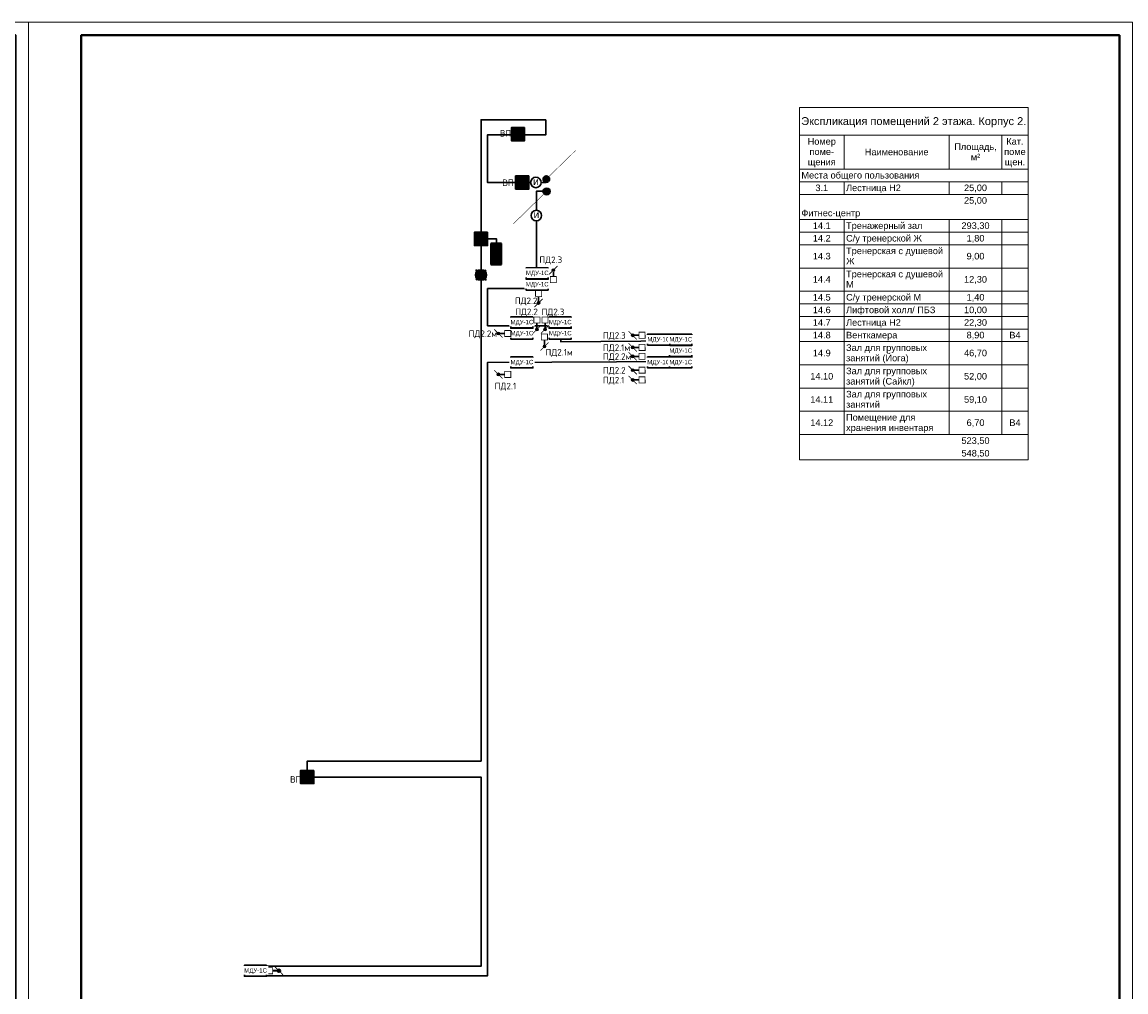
# Model space of a CAD drawing. Header units: millimetres. Extents: x 105028 to 874735, y -568483 to 191941.
# Tile 66 of 135: x 328485 to 370485, y 100853 to 137734. Entities that reach past the tile are written whole.
import ezdxf

# ---------------------------------------------------------------- set-up
doc = ezdxf.new("R2010")
doc.units = ezdxf.units.MM
doc.set_wipeout_variables(frame=1)
for name, color, linetype, lineweight in [('#СПА_КЛ_АЛС', 1, 'Continuous', 30), ('#СПА_КЛ_ИОС', 160, 'Continuous', 30), ('#СПА_ОБ_Смежное', 255, 'Continuous', 30), ('_АПС_Оборудование', 1, 'Continuous', 30), ('A-010-M_LINE-T', 7, 'Continuous', 18), ('Z-000-P_SCHED', 7, 'Continuous', 20), ('Воздуховоды', 7, 'Continuous', 18), ('ОС', 5, 'Continuous', 25), ('СС-011-ПОЖ-СИГНАЛИЗАЦИЯ', 1, 'Continuous', 30), ('УГО АПС и АПЗ$0$_АПС_Оборудование', 1, 'Continuous', 30), ('УГО АПС и АПЗ$0$СС-011-ПОЖ-СИГНАЛИЗАЦИЯ', 1, 'Continuous', 30)]:
    doc.layers.add(name, color=color, linetype=linetype, lineweight=lineweight)
for name, color, linetype in [('АПС', 5, 'Continuous'), ('ССПС', 5, 'Continuous'), ('формат', 250, 'Continuous')]:
    doc.layers.add(name, color=color, linetype=linetype)
doc.layers.add('УГО АПС и АПЗ$0$СС_СОУЭ', color=7, linetype='Continuous', lineweight=35, true_color=0x004961)
doc.styles.add('1111', font='ARIALN.TTF')
doc.styles.add('Arial', font='arial.ttf', dxfattribs={"width": 0.9, "height": 700})
doc.styles.add('Arial_2', font='arial.ttf', dxfattribs={"width": 0.9, "height": 400})
doc.styles.add('CP.Text', font='arial.ttf')
doc.styles.add('ISOCPEUR', font='isocpeur.ttf', dxfattribs={"height": 300})
doc.styles.add('УГО АПС и АПЗ$0$Standard', font='arial.ttf')

# ---------------------------------------------------------------- blocks, each defined once
blk = doc.blocks.new('*U56')
at = {"color": 0, "lineweight": 0}
blk.add_lwpolyline([(-420, 0), (0, 0), (0, 594), (-420, 594)], close=True, dxfattribs=at)
at = {"lineweight": 40}
blk.add_lwpolyline([(-400, 5), (-5, 5), (-5, 589), (-400, 589)], close=True, dxfattribs=at)
at = {"style": 'Arial', "width": 0.9, "flags": 8}
blk.add_attdef('FORMAT', (-36.87, 1.26), '', height=2.8, dxfattribs=at)
blk = doc.blocks.new('*U45')
at = {"ltscale": 100}
h = blk.add_hatch(color=256, dxfattribs=at)
h.dxf.hatch_style = 1
h.paths.add_polyline_path([(-35, 0, 1), (35, 0, 1)])
at = {"lineweight": 30}
blk.add_lwpolyline([(313, 313, 0, 45, 0), (186, 186, 4.5, 4.5, 0), (25, 25, 4.5, 4.5, 0)], format="xyseb", dxfattribs=at)
blk.add_circle((0, 0), 34.8, dxfattribs=at)
blk = doc.blocks.new('*U64')
h = blk.add_hatch(color=256)
edge = h.paths.add_edge_path()
edge.add_arc((0, 0), 38.7, 0, 360)
blk.add_lwpolyline([(0, 0, 0, 50, 0), (-141, -141, 5, 5, 0), (-348, -348, 5, 5, 0)], format="xyseb")
blk.add_circle((0, 0), 38.7)
blk = doc.blocks.new('озк_пр')
at = {"layer": 'УГО АПС и АПЗ$0$_АПС_Оборудование', "ltscale": 200}
h = blk.add_hatch(color=1, dxfattribs=at)
h.dxf.hatch_style = 1
h.paths.add_polyline_path([(468761, -41723, 1), (468650, -41723, 1)])
at = {"color": 1, "const_width": 29.5}
blk.add_lwpolyline([(468549, -41567), (468666, -41684)], dxfattribs=at)
at = {"layer": 'УГО АПС и АПЗ$0$_АПС_Оборудование', "color": 1, "lineweight": 35, "ltscale": 200}
blk.add_line((468636, -41723), (468463, -41723), dxfattribs=at)
at = {"layer": 'УГО АПС и АПЗ$0$_АПС_Оборудование', "color": 1, "const_width": 29.5}
blk.add_lwpolyline([(468233, -41839), (468463, -41839), (468463, -41608), (468232, -41608)], close=True, dxfattribs=at)
blk.add_lwpolyline([(468745, -41762), (468862, -41880)], dxfattribs=at)
at = {"layer": 'УГО АПС и АПЗ$0$_АПС_Оборудование', "color": 1}
blk.add_circle((468706, -41723), 55.4, dxfattribs=at)
blk = doc.blocks.new('_МДУ')
at = {"color": 1}
blk.add_wipeout([(-350, 175), (350, 175), (350, -175), (-350, -175)], dxfattribs=at)
at = {"layer": 'АПС', "color": 1, "lineweight": 30, "ltscale": 200}
blk.add_lwpolyline([(350, 175), (-350, 175), (-350, -175), (350, -175)], close=True, dxfattribs=at)
at = {"layer": 'АПС', "color": 0, "lineweight": 30, "ltscale": 200, "insert": (3, -9), "char_height": 140, "width": 668.29, "attachment_point": 5, "style": 'Arial_2', "bg_fill": 2}
blk.add_mtext('МДУ-1С', dxfattribs=at)
blk = doc.blocks.new('*U341')
at = {"layer": 'Воздуховоды', "true_color": 0xcd6928}
h = blk.add_hatch(color=32, dxfattribs=at)
h.dxf.hatch_style = 1
h.paths.add_polyline_path([(469298, -40558, 1), (469187, -40558, 1)])
at = {"layer": 'Воздуховоды', "color": 32, "lineweight": 30, "true_color": 0xcd6928}
blk.add_line((469173, -40558), (469000, -40558), dxfattribs=at)
at = {"layer": 'Воздуховоды', "color": 32, "true_color": 0xcd6928, "const_width": 29.5}
blk.add_lwpolyline([(468769, -40674), (469000, -40673), (469000, -40443), (468769, -40443)], close=True, dxfattribs=at)
for points in [[(469086, -40401), (469203, -40519)], [(469282, -40597), (469399, -40714)]]:
    blk.add_lwpolyline(points, dxfattribs=at)
at = {"layer": 'Воздуховоды', "color": 32, "true_color": 0xcd6928}
blk.add_circle((469242, -40558), 55.4, dxfattribs=at)
blk = doc.blocks.new('*U624')
at = {"layer": 'Воздуховоды', "true_color": 0xcd6928}
h = blk.add_hatch(color=32, dxfattribs=at)
h.dxf.hatch_style = 1
h.paths.add_polyline_path([(469244, -40488, 1), (469133, -40488, 1)])
at = {"layer": 'Воздуховоды', "color": 32, "lineweight": 30, "true_color": 0xcd6928}
blk.add_line((469119, -40488), (468946, -40488), dxfattribs=at)
at = {"layer": 'Воздуховоды', "color": 32, "true_color": 0xcd6928, "const_width": 29.5}
for points in [[(469032, -40332), (469149, -40449)], [(469228, -40527), (469345, -40645)]]:
    blk.add_lwpolyline(points, dxfattribs=at)
blk.add_lwpolyline([(468716, -40604), (468946, -40604), (468946, -40373), (468715, -40373)], close=True, dxfattribs=at)
at = {"layer": 'Воздуховоды', "color": 32, "true_color": 0xcd6928}
blk.add_circle((469188, -40488), 55.4, dxfattribs=at)
blk = doc.blocks.new('УГО АПС и АПЗ$0$A$C0ED213A1')
blk.add_wipeout([(-200, 0), (0, -200), (200, 0), (0, 200)])
blk.add_circle((0, 0), 200)
at = {"layer": 'УГО АПС и АПЗ$0$СС-011-ПОЖ-СИГНАЛИЗАЦИЯ', "color": 1, "style": 'УГО АПС и АПЗ$0$Standard'}
blk.add_text('и', height=286, dxfattribs=at).set_placement((-108, -98))
blk = doc.blocks.new('УГО АПС и АПЗ$0$точка сбора')
h = blk.add_hatch(color=255)
h.dxf.hatch_style = 1
h.paths.add_polyline_path([(0, 0), (-88, 88, 0.198912), (-125, 0, 0.198912), (-88, -88)])
h.paths.add_polyline_path([(125, 0, 0.198912), (88, 88), (0, 0), (88, -88, 0.198912)])
h = blk.add_hatch(color=2)
h.dxf.hatch_style = 1
h.paths.add_polyline_path([(88, -88), (0, 0), (-88, -88, 0.414214)])
h.paths.add_polyline_path([(88, 88, 0.414214), (-88, 88), (0, 0)])
at = {"layer": 'УГО АПС и АПЗ$0$СС_СОУЭ', "color": 1}
for p, q in [((-88, 88), (-125, 125)), ((-88, 88), (-125, 88)), ((-88, 88), (-88, 125)), ((88, 88), (125, 125)), ((88, 88), (88, 125)), ((88, 88), (125, 88)), ((-88, -88), (-125, -125)), ((-88, -88), (-125, -88)), ((-88, -88), (-88, -125)), ((88, -88), (125, -125)), ((88, -88), (88, -125)), ((88, -88), (125, -88))]:
    blk.add_line(p, q, dxfattribs=at)
for points in [[(-88, 88), (88, -88)], [(-88, -88), (88, 88)]]:
    blk.add_lwpolyline(points, dxfattribs=at)
blk.add_circle((0, 0), 125, dxfattribs=at)
blk = doc.blocks.new('УГО АПС и АПЗ$0$A$C7da512b9')
at = {"true_color": 0xffffff}
h = blk.add_hatch(color=7, dxfattribs=at)
h.dxf.hatch_style = 1
h.paths.add_polyline_path([(0, 199.9872), (-399.9744, 199.9872), (-399.9744, -199.9872), (0, -199.9872)])
at = {"lineweight": 35, "true_color": 0x0a0aff}
for points in [[(0, 74.9952), (0, 199.9872), (-399.9744, 199.9872), (-399.9744, 74.9952)], [(-399.9744, -74.9952), (-399.9744, -199.9872), (0, -199.9872), (0, -74.9952)]]:
    blk.add_hatch(color=5, dxfattribs=at).paths.add_polyline_path(points)
at = {"color": 5, "lineweight": 35, "true_color": 0x0a0aff}
for p, q in [((-399.9744, 199.9872), (-399.9744, -199.9872)), ((0, 199.9872), (-399.9744, 199.9872)), ((0, -199.9872), (0, 199.9872)), ((-399.9744, -199.9872), (0, -199.9872))]:
    blk.add_line(p, q, dxfattribs=at)
blk = doc.blocks.new('*U626')
at = {"lineweight": 40, "ltscale": 2, "true_color": 0xffffff}
h = blk.add_hatch(color=7, dxfattribs=at)
h.dxf.hatch_style = 1
h.paths.add_polyline_path([(261814, 110858), (261814, 111361), (261311, 111361), (261311, 110858)])
at = {"layer": 'ОС', "color": 1, "lineweight": 30}
blk.add_lwpolyline([(261814, 111361), (261311, 111361), (261311, 110858), (261814, 110858)], close=True, dxfattribs=at)
at = {"layer": 'ССПС', "color": 1, "lineweight": -2, "ltscale": 1000, "style": '1111', "width": 0.8}
blk.add_text('АМ1', height=200, dxfattribs=at).set_placement((261367, 111019))
blk = doc.blocks.new('*U625')
at = {"lineweight": 40, "ltscale": 2, "true_color": 0xffffff}
h = blk.add_hatch(color=7, dxfattribs=at)
h.dxf.hatch_style = 1
h.paths.add_polyline_path([(261980, 110743), (261980, 111246), (261477, 111246), (261477, 110743)])
at = {"layer": 'ОС', "color": 1, "lineweight": 30}
blk.add_lwpolyline([(261980, 111246), (261477, 111246), (261477, 110743), (261980, 110743)], close=True, dxfattribs=at)
at = {"layer": 'ССПС', "color": 1, "lineweight": -2, "ltscale": 1000, "style": '1111', "width": 0.8}
blk.add_text('АМ1', height=200, dxfattribs=at).set_placement((261533, 110904))

msp = doc.modelspace()

# ---------------------------------------------------------------- linework, layer by layer
at = {"layer": '#СПА_КЛ_АЛС', "lineweight": 30}
for points in [[(348410, 134021), (345947, 134021), (345947, 109630), (339334, 109630), (339334, 109023), (345947, 109023), (345947, 101831), (337711, 101831), (337711, 101469), (346198, 101469), (346198, 124792), (353547, 124827), (353547, 125609), (348990, 125574), (348990, 126189), (346198, 126189), (346198, 127601), (348052, 127601), (348052, 131298), (348442, 131298)], [(348410, 134021), (348410, 133445), (346192, 133445), (346192, 131635), (348431, 131635)]]:
    msp.add_lwpolyline(points, dxfattribs=at)
at = {"layer": '#СПА_КЛ_ИОС', "lineweight": 30}
msp.add_lwpolyline([(346199, 129487), (346538, 129487), (346538, 129317)], dxfattribs=at)
at = {"layer": 'A-010-M_LINE-T'}
for p, q in [((358062, 134487), (358062, 133428)), ((366762, 134487), (358062, 134487)), ((366762, 133428), (366762, 134487)), ((358062, 133428), (358062, 121090)), ((358062, 133428), (366762, 133428)), ((359762, 133428), (359762, 132141)), ((363762, 133428), (363762, 132141)), ((365762, 133428), (365762, 132141)), ((366762, 133428), (366762, 121090)), ((359762, 132141), (358062, 132141)), ((363762, 132141), (359762, 132141)), ((365762, 132141), (363762, 132141)), ((366762, 132141), (365762, 132141)), ((359762, 131661), (358062, 131661)), ((363762, 131661), (359762, 131661)), ((359762, 131661), (359762, 131182)), ((365762, 131661), (363762, 131661)), ((363762, 131661), (363762, 131182)), ((366762, 131661), (365762, 131661)), ((365762, 131661), (365762, 131182)), ((359762, 131182), (358062, 131182)), ((363762, 131182), (359762, 131182)), ((365762, 131182), (363762, 131182)), ((366762, 131182), (365762, 131182)), ((359762, 130224), (358062, 130224)), ((363762, 130224), (359762, 130224)), ((359762, 130224), (359762, 129745)), ((365762, 130224), (363762, 130224)), ((363762, 130224), (363762, 129745)), ((366762, 130224), (365762, 130224)), ((365762, 130224), (365762, 129745)), ((359762, 129745), (358062, 129745)), ((363762, 129745), (359762, 129745)), ((359762, 129745), (359762, 129266)), ((365762, 129745), (363762, 129745)), ((363762, 129745), (363762, 129266)), ((366762, 129745), (365762, 129745)), ((365762, 129745), (365762, 129266)), ((359762, 129266), (358062, 129266)), ((363762, 129266), (359762, 129266)), ((359762, 129266), (359762, 128382)), ((365762, 129266), (363762, 129266)), ((363762, 129266), (363762, 128382)), ((366762, 129266), (365762, 129266)), ((365762, 129266), (365762, 128382)), ((359762, 128382), (358062, 128382)), ((363762, 128382), (359762, 128382)), ((359762, 128382), (359762, 127499)), ((365762, 128382), (363762, 128382)), ((363762, 128382), (363762, 127499)), ((366762, 128382), (365762, 128382)), ((365762, 128382), (365762, 127499)), ((359762, 127499), (358062, 127499)), ((363762, 127499), (359762, 127499)), ((359762, 127499), (359762, 127020)), ((365762, 127499), (363762, 127499)), ((363762, 127499), (363762, 127020)), ((366762, 127499), (365762, 127499)), ((365762, 127499), (365762, 127020)), ((359762, 127020), (358062, 127020)), ((363762, 127020), (359762, 127020)), ((359762, 127020), (359762, 126541)), ((365762, 127020), (363762, 127020)), ((363762, 127020), (363762, 126541)), ((366762, 127020), (365762, 127020)), ((365762, 127020), (365762, 126541)), ((359762, 126541), (358062, 126541)), ((363762, 126541), (359762, 126541)), ((359762, 126541), (359762, 126061)), ((365762, 126541), (363762, 126541)), ((363762, 126541), (363762, 126061)), ((366762, 126541), (365762, 126541)), ((365762, 126541), (365762, 126061)), ((359762, 126061), (358062, 126061)), ((363762, 126061), (359762, 126061)), ((359762, 126061), (359762, 125582)), ((365762, 126061), (363762, 126061)), ((363762, 126061), (363762, 125582)), ((366762, 126061), (365762, 126061)), ((365762, 126061), (365762, 125582)), ((359762, 125582), (358062, 125582)), ((363762, 125582), (359762, 125582)), ((359762, 125582), (359762, 124699)), ((365762, 125582), (363762, 125582)), ((363762, 125582), (363762, 124699)), ((366762, 125582), (365762, 125582)), ((365762, 125582), (365762, 124699)), ((359762, 124699), (358062, 124699)), ((363762, 124699), (359762, 124699)), ((359762, 124699), (359762, 123815)), ((365762, 124699), (363762, 124699)), ((363762, 124699), (363762, 123815)), ((366762, 124699), (365762, 124699)), ((365762, 124699), (365762, 123815)), ((359762, 123815), (358062, 123815)), ((363762, 123815), (359762, 123815)), ((359762, 123815), (359762, 122932)), ((365762, 123815), (363762, 123815)), ((363762, 123815), (363762, 122932)), ((366762, 123815), (365762, 123815)), ((365762, 123815), (365762, 122932)), ((359762, 122932), (358062, 122932)), ((363762, 122932), (359762, 122932)), ((359762, 122932), (359762, 122049)), ((365762, 122932), (363762, 122932)), ((363762, 122932), (363762, 122049)), ((366762, 122932), (365762, 122932)), ((365762, 122932), (365762, 122049)), ((359762, 122049), (358062, 122049)), ((363762, 122049), (359762, 122049)), ((365762, 122049), (363762, 122049)), ((366762, 122049), (365762, 122049)), ((366762, 121090), (358062, 121090))]:
    msp.add_line(p, q, dxfattribs=at)

# ---------------------------------------------------------------- block references
at = {"layer": '#СПА_ОБ_Смежное', "lineweight": 30}
for name, p in [('*U625', (85626, 22479)), ('*U626', (84385, 18378)), ('*U625', (77606, -1971))]:
    msp.add_blockref(name, p, dxfattribs=at)
at = {"xscale": 3.600000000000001, "yscale": 3.600000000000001, "zscale": 3.600000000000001, "rotation": 359.2880171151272}
for name, p in [('*U45', (348432, 131765)), ('*U64', (348442, 131296))]:
    msp.add_blockref(name, p, dxfattribs=at)
at = {"layer": 'СС-011-ПОЖ-СИГНАЛИЗАЦИЯ', "lineweight": 30, "rotation": 180}
msp.add_blockref('*U624', (820906, 83638), dxfattribs=at)
at = {"layer": 'СС-011-ПОЖ-СИГНАЛИЗАЦИЯ', "lineweight": 30}
msp.add_blockref('озк_пр', (-130446, 143380), dxfattribs=at)
at = {"layer": 'УГО АПС и АПЗ$0$_АПС_Оборудование', "rotation": 270}
for p in [(346523, 128917), (346523, 128517)]:
    msp.add_blockref('УГО АПС и АПЗ$0$A$C7da512b9', p, dxfattribs=at)
at = {"layer": 'УГО АПС и АПЗ$0$_АПС_Оборудование', "xscale": 1.6, "yscale": 1.6, "zscale": 1.6, "rotation": 270}
msp.add_blockref('УГО АПС и АПЗ$0$точка сбора', (345947, 128116), dxfattribs=at)
at = {"layer": 'формат', "xscale": 100, "yscale": 100, "zscale": 100}
for p in [(328735, 78334), (370735, 78334)]:
    msp.add_blockref('*U56', p, dxfattribs=at)

# ---------------------------------------------------------------- texts
at = {"color": 6, "linetype": 'ByBlock', "lineweight": -2, "char_height": 250, "attachment_point": 1, "style": 'ISOCPEUR'}
for insert in [(346667, 133630), (346760, 131749), (338682, 109060)]:
    msp.add_mtext_dynamic_manual_height_columns('ВП', width=646.56, gutter_width=15, heights=[0], dxfattribs=dict(at, insert=insert))
at = {"color": 0, "linetype": 'ByBlock', "lineweight": -2, "char_height": 250, "attachment_point": 1, "style": 'ISOCPEUR'}
for s, insert in [('ПД2.2', (347232, 127259)), ('ПД2.2м', (345477, 126008)), ('ПД2.3', (350586, 125942)), ('ПД2.1м', (348399, 125303)), ('ПД2.1м', (350587, 125478)), ('ПД2.2м', (350586, 125139)), ('ПД2.2', (350587, 124614)), ('ПД2.1', (346467, 124016)), ('ПД2.1', (350587, 124243))]:
    msp.add_mtext_dynamic_manual_height_columns(s, width=646.56, gutter_width=15, heights=[0], dxfattribs=dict(at, insert=insert))
at = {"layer": 'Z-000-P_SCHED', "line_spacing_factor": 0.941778, "style": 'CP.Text'}
for s, insert, char_height, width, attachment_point in [('Экспликация помещений 2 этажа. Корпус 2.', (362412, 134118), 300, 10224.68, 2), ('Номер\\Pпоме-\\Pщения', (358912, 133323), 250, 1285.52, 2), ('Кат.\\Pпоме\\Pщен.', (366262, 133323), 250, 979.44, 2), ('Наименование', (361762, 132919), 250, 2895.47, 2), ('Площадь,\\Pм\\fArial|b0|i0|c238|p34|;²', (364762, 133121), 250, 1925.21, 2), ('Места общего пользования', (358137, 132035), 250, 5356.32, 1), ('3.1', (358912, 131556), 250, 581.54, 2), ('Лестница Н2', (359837, 131556), 250, 2485.33, 1), ('25,00', (364762, 131556), 250, 1046.78, 2), ('25,00', (364762, 131077), 250, 1046.78, 2), ('Фитнес-центр', (358137, 130598), 250, 2668.98, 1), ('14.1', (358912, 130119), 250, 814.16, 2), ('Тренажерный зал', (359837, 130119), 250, 3467.83, 1), ('293,30', (364762, 130119), 250, 1279.39, 2), ('14.2', (358912, 129639), 250, 814.16, 2), ('С/у тренерской Ж', (359837, 129639), 250, 3440.29, 1), ('1,80', (364762, 129639), 250, 814.16, 2), ('14.3', (358912, 128958), 250, 814.16, 2), ('Тренерская с душевой\\PЖ', (359837, 129160), 250, 4398.3, 1), ('9,00', (364762, 128958), 250, 814.16, 2), ('Тренерская с душевой\\PМ', (359837, 128277), 250, 4398.3, 1), ('14.4', (358912, 128075), 250, 814.16, 2), ('12,30', (364762, 128075), 250, 1046.78, 2), ('14.5', (358912, 127394), 250, 814.16, 2), ('С/у тренерской М', (359837, 127394), 250, 3400.5, 1), ('1,40', (364762, 127394), 250, 814.16, 2), ('14.6', (358912, 126914), 250, 814.16, 2), ('Лифтовой холл/ ПБЗ', (359837, 126914), 250, 4052.44, 1), ('10,00', (364762, 126914), 250, 1046.78, 2), ('14.7', (358912, 126435), 250, 814.16, 2), ('Лестница Н2', (359837, 126435), 250, 2485.33, 1), ('22,30', (364762, 126435), 250, 1046.78, 2), ('14.8', (358912, 125956), 250, 814.16, 2), ('Венткамера', (359837, 125956), 250, 2332.29, 1), ('8,90', (364762, 125956), 250, 814.16, 2), ('В4', (366262, 125956), 250, 511.15, 2), ('14.9', (358912, 125275), 250, 814.16, 2), ('Зал для групповых\\Pзанятий (Йога)', (359837, 125477), 250, 3666.78, 1), ('46,70', (364762, 125275), 250, 1046.78, 2), ('14.10', (358912, 124391), 250, 1046.78, 2), ('Зал для групповых\\Pзанятий (Сайкл)', (359837, 124593), 250, 3666.78, 1), ('52,00', (364762, 124391), 250, 1046.78, 2), ('14.11', (358912, 123508), 250, 1046.78, 2), ('Зал для групповых\\Pзанятий', (359837, 123710), 250, 3666.78, 1), ('59,10', (364762, 123508), 250, 1046.78, 2), ('Помещение для\\Pхранения инвентаря', (359837, 122827), 250, 3966.74, 1), ('14.12', (358912, 122625), 250, 1046.78, 2), ('6,70', (364762, 122625), 250, 814.16, 2), ('В4', (366262, 122625), 250, 511.15, 2), ('523,50', (364762, 121943), 250, 1279.39, 2), ('548,50', (364762, 121464), 250, 1279.39, 2)]:
    msp.add_mtext(s, dxfattribs=dict(at, insert=insert, char_height=char_height, width=width, attachment_point=attachment_point))

# ---------------------------------------------------------------- next in the draw order: block references
at = {"layer": '_АПС_Оборудование', "color": 0, "lineweight": 30, "xscale": 1.2, "yscale": 1.2, "zscale": 1.2}
for p in [(348081, 127753), (347500, 125892), (348958, 125892), (352706, 125658), (347500, 124792), (352703, 124792), (337366, 101657)]:
    msp.add_blockref('_МДУ', p, dxfattribs=at)
at = {"layer": 'УГО АПС и АПЗ$0$_АПС_Оборудование'}
for p in [(348033, 131635), (348052, 130378)]:
    msp.add_blockref('УГО АПС и АПЗ$0$A$C0ED213A1', p, dxfattribs=at)

# ---------------------------------------------------------------- next in the draw order: block references
at = {"layer": '#СПА_ОБ_Смежное', "lineweight": 30}
msp.add_blockref('*U625', (85788, 20641), dxfattribs=at)
at = {"layer": '_АПС_Оборудование', "color": 0, "lineweight": 30, "xscale": 1.2, "yscale": 1.2, "zscale": 1.2}
for p in [(348085, 128182), (347500, 126312), (348958, 126312), (353543, 125229)]:
    msp.add_blockref('_МДУ', p, dxfattribs=at)
at = {"layer": 'СС-011-ПОЖ-СИГНАЛИЗАЦИЯ', "lineweight": 30}
for name, p, rotation in [('*U341', (388695, 596296), 270), ('*U341', (388919, 594641), 270), ('*U624', (820906, 85336), 180), ('*U624', (820905, 84534), 180), ('*U624', (820906, 84873), 180), ('*U624', (815796, 83846), 180), ('*U624', (820906, 84009), 180)]:
    msp.add_blockref(name, p, dxfattribs=dict(at, rotation=rotation))

# ---------------------------------------------------------------- next in the draw order: block references
at = {"layer": '_АПС_Оборудование', "color": 0, "lineweight": 30, "xscale": 1.2, "yscale": 1.2, "zscale": 1.2}
for p in [(353546, 125658), (353543, 124792)]:
    msp.add_blockref('_МДУ', p, dxfattribs=at)
at = {"layer": 'СС-011-ПОЖ-СИГНАЛИЗАЦИЯ', "lineweight": 30}
for name, p, rotation in [('*U341', (308141, -340943), 90), ('*U341', (388631, 595291), 270), ('*U341', (388942, 595291), 270), ('*U624', (815796, 85403), 180)]:
    msp.add_blockref(name, p, dxfattribs=dict(at, rotation=rotation))

# ---------------------------------------------------------------- next in the draw order: texts
at = {"color": 0, "linetype": 'ByBlock', "lineweight": -2, "char_height": 250, "attachment_point": 1, "style": 'ISOCPEUR'}
for s, insert in [('ПД2.3', (348168, 128819)), ('ПД2.2', (347247, 126840)), ('ПД2.3', (348251, 126838))]:
    msp.add_mtext_dynamic_manual_height_columns(s, width=646.56, gutter_width=15, heights=[0], dxfattribs=dict(at, insert=insert))

doc.saveas('drawing.dxf')
